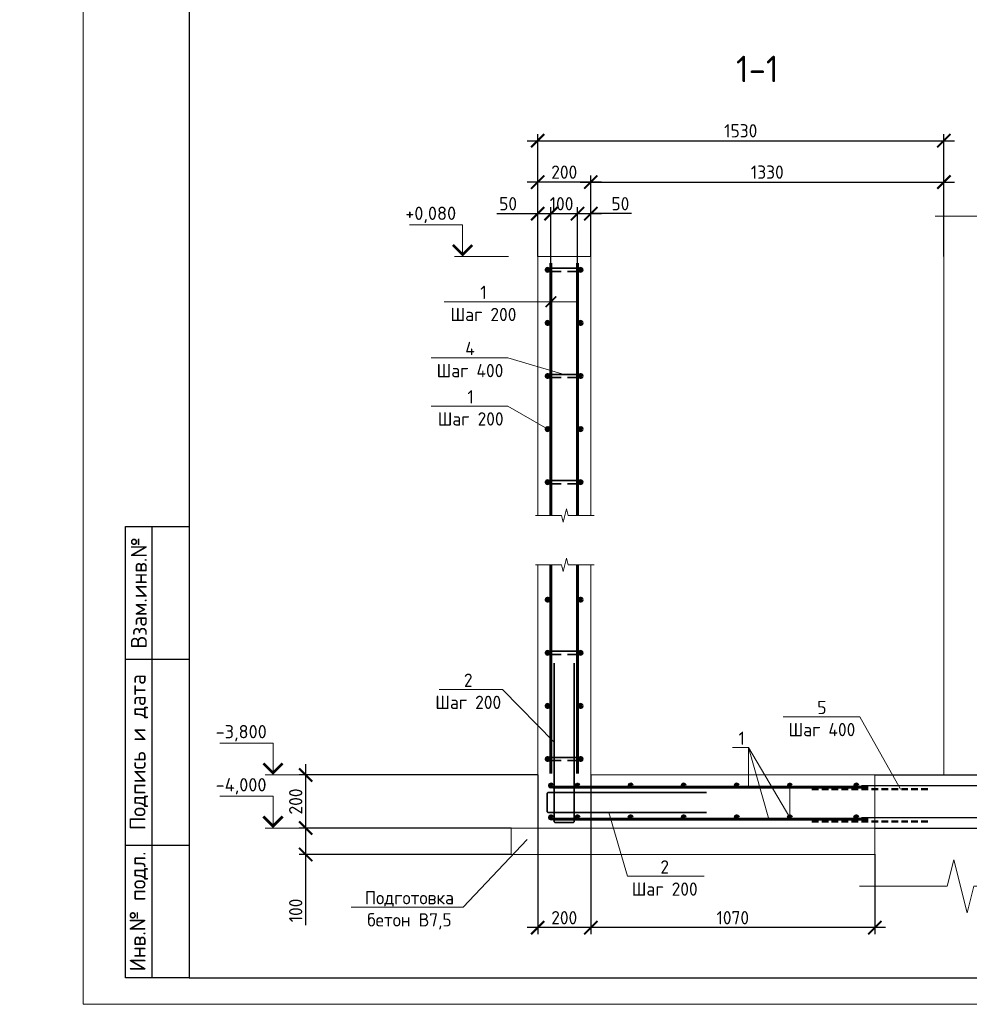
# Model space of a CAD drawing. Header units: millimetres. Extents: x 130535 to 1380046, y -52734 to 121434.
# Tile 25 of 64: x 473498 to 491385, y -7790 to 10755. Entities that reach past the tile are written whole.
import ezdxf
from ezdxf import colors
from ezdxf.entities.mleader import LeaderData, LeaderLine
from ezdxf.enums import TextEntityAlignment as Align
from ezdxf.math import Vec2, Vec3

# ---------------------------------------------------------------- set-up
doc = ezdxf.new("R2010")
doc.units = ezdxf.units.MM
doc.linetypes.add('DASHED2', pattern=[0.375, 0.25, -0.125])
doc.layers.get('DEFPOINTS').update_dxf_attribs({"color": 1, "lineweight": 0})
for name, color, linetype, lineweight in [('Основная 0.35', 200, 'Continuous', 35), ('Основная 0.60', 142, 'Continuous', 60), ('РАЗМЕРЫ', 1, 'Continuous', 9), ('Разрез жилая часть$0$Отметки', 1, 'Continuous', 20), ('Символы 0.20', 1, 'Continuous', 20), ('Текст', 7, 'Continuous', 25), ('Текст 5.00', 82, 'Continuous', 50), ('Тонкая', 81, 'Continuous', 20), ('Тонкая 0.20', 30, 'Continuous', 20), ('ТОНКИЕ', 7, 'Continuous', 9)]:
    doc.layers.add(name, color=color, linetype=linetype, lineweight=lineweight)
doc.layers.add('ТОЛСТЫЕ_ОСНОВНЫЕ', color=6, linetype='Continuous')
doc.styles.add('GOST-2.304_Type-B', font='GOST Common.ttf')
doc.styles.add('style1', font='GOST Common.ttf', dxfattribs={"height": 500})
doc.styles.add('ГОСТ', font='isocpeur.ttf')
doc.dimstyles.new('СПДС', dxfattribs={"dimscale": 100, "dimtxt": 2.5, "dimasz": 2.5, "dimexe": 1.25, "dimexo": 0, "dimtad": 1, "dimdec": 0, "dimtxsty": 'GOST-2.304_Type-B', "dimblk": 'ARCHTICK', "dimcen": 2.5, "dimdle": 2, "dimadec": 0, "dimazin": 2, "dimtfac": 0.75, "dimtdec": 0, "dimtmove": 1, "dimatfit": 3, "dimfxl": 1, "dimtolj": 1, "dimarcsym": 1})

# ---------------------------------------------------------------- blocks, each defined once
blk = doc.blocks.new('*U5')
at = {"layer": 'ТОЛСТЫЕ_ОСНОВНЫЕ'}
for p, q in [((8, 5), (8, 90)), ((8, 90), (20, 90)), ((13, 5), (13, 90)), ((8, 65), (20, 65)), ((8, 30), (20, 30)), ((20, 5), (8, 5))]:
    blk.add_line(p, q, dxfattribs=at)
at = {"layer": 'ТОЛСТЫЕ_ОСНОВНЫЕ', "color": 6}
blk.add_lwpolyline([(20, 5), (589, 5), (589, 415), (20, 415)], close=True, dxfattribs=at)
at = {"layer": 'ТОНКИЕ'}
blk.add_lwpolyline([(0, 0), (594, 0), (594, 420), (0, 420)], close=True, dxfattribs=at)
at = {"layer": 'Текст', "style": 'style1'}
for s, p in [('Взам.инв.№', (10.5, 77.5)), ('Подпись и дата', (10.5, 47.5)), ('Инв.№ подл.', (10.5, 17.5))]:
    blk.add_text(s, height=3, rotation=90, dxfattribs=at).set_placement(p, align=Align.MIDDLE)
blk = doc.blocks.new('_None')
blk = doc.blocks.new('_ArchTick')
at = {"color": 0, "linetype": 'ByBlock', "const_width": 0.15}
blk.add_lwpolyline([(-0.5, -0.5), (0.5, 0.5)], dxfattribs=at)
blk = doc.blocks.new('*D264')
at = {"layer": 'DEFPOINTS', "color": 0, "linetype": 'Continuous', "lineweight": 0, "transparency": 16777216}
for p in [(489355, -4270), (493548, -4270), (489605, -4470)]:
    blk.add_point(p, dxfattribs=at)
at = {"layer": 'РАЗМЕРЫ', "color": 0, "linetype": 'Continuous', "lineweight": -2, "transparency": 16777216}
for p, q in [((493548, -4670), (493548, -4070)), ((489355, -4270), (493673, -4270)), ((489605, -4470), (493673, -4470)), ((493548, -5377), (493548, -4470))]:
    blk.add_line(p, q, dxfattribs=at)
at = {"layer": 'РАЗМЕРЫ', "color": 0, "linetype": 'Continuous', "lineweight": -2, "transparency": 16777216, "xscale": 250, "yscale": 250, "zscale": 250}
for p, rotation in [((493548, -4270), 90), ((493548, -4470), 270)]:
    blk.add_blockref('_ArchTick', p, dxfattribs=dict(at, rotation=rotation))
at = {"layer": 'РАЗМЕРЫ', "color": 0, "linetype": 'Continuous', "lineweight": 0, "transparency": 16777216, "insert": (493360, -5164), "char_height": 250, "attachment_point": 5, "rotation": 90, "style": 'GOST-2.304_Type-B'}
blk.add_mtext('\\A1;50', dxfattribs=at)
blk = doc.blocks.new('*D265')
at = {"layer": 'DEFPOINTS', "color": 0, "linetype": 'Continuous', "lineweight": 0, "transparency": 16777216}
for p in [(489355, -3670), (493548, -3670), (489355, -4270)]:
    blk.add_point(p, dxfattribs=at)
at = {"layer": 'РАЗМЕРЫ', "color": 0, "linetype": 'Continuous', "lineweight": -2, "transparency": 16777216}
for p, q in [((493548, -4470), (493548, -3470)), ((489355, -3670), (493673, -3670)), ((489355, -4270), (493673, -4270))]:
    blk.add_line(p, q, dxfattribs=at)
at = {"layer": 'РАЗМЕРЫ', "color": 0, "linetype": 'Continuous', "lineweight": -2, "transparency": 16777216, "xscale": 250, "yscale": 250, "zscale": 250}
for p, rotation in [((493548, -3670), 90), ((493548, -4270), 270)]:
    blk.add_blockref('_ArchTick', p, dxfattribs=dict(at, rotation=rotation))
at = {"layer": 'РАЗМЕРЫ', "color": 0, "linetype": 'Continuous', "lineweight": 0, "transparency": 16777216, "insert": (493360, -3970), "char_height": 250, "attachment_point": 5, "rotation": 90, "style": 'GOST-2.304_Type-B'}
blk.add_mtext('\\A1;100', dxfattribs=at)
blk = doc.blocks.new('*D266')
at = {"layer": 'DEFPOINTS', "color": 0, "linetype": 'Continuous', "lineweight": 0, "transparency": 16777216}
for p in [(489605, -3470), (493548, -3470), (489355, -3670)]:
    blk.add_point(p, dxfattribs=at)
at = {"layer": 'РАЗМЕРЫ', "color": 0, "linetype": 'Continuous', "lineweight": -2, "transparency": 16777216}
for p, q in [((493548, -2549), (493548, -3470)), ((493548, -3870), (493548, -3270)), ((489605, -3470), (493673, -3470)), ((489355, -3670), (493673, -3670))]:
    blk.add_line(p, q, dxfattribs=at)
at = {"layer": 'РАЗМЕРЫ', "color": 0, "linetype": 'Continuous', "lineweight": -2, "transparency": 16777216, "xscale": 250, "yscale": 250, "zscale": 250}
for p, rotation in [((493548, -3470), 90), ((493548, -3670), 270)]:
    blk.add_blockref('_ArchTick', p, dxfattribs=dict(at, rotation=rotation))
at = {"layer": 'РАЗМЕРЫ', "color": 0, "linetype": 'Continuous', "lineweight": 0, "transparency": 16777216, "insert": (493360, -2761), "char_height": 250, "attachment_point": 5, "rotation": 90, "style": 'GOST-2.304_Type-B'}
blk.add_mtext('\\A1;50', dxfattribs=at)
blk = doc.blocks.new('*D267')
at = {"layer": 'DEFPOINTS', "color": 0, "linetype": 'Continuous', "lineweight": 0, "transparency": 16777216}
for p in [(483505, 7102), (483255, 6294), (483505, 6169)]:
    blk.add_point(p, dxfattribs=at)
at = {"layer": 'РАЗМЕРЫ', "color": 0, "linetype": 'Continuous', "lineweight": -2, "transparency": 16777216}
for p, q in [((482485, 7102), (483255, 7102)), ((483055, 7102), (483705, 7102)), ((483255, 6294), (483255, 7227)), ((483505, 6169), (483505, 7227))]:
    blk.add_line(p, q, dxfattribs=at)
at = {"layer": 'РАЗМЕРЫ', "color": 0, "linetype": 'Continuous', "lineweight": -2, "transparency": 16777216, "xscale": 250, "yscale": 250, "zscale": 250, "rotation": 180}
blk.add_blockref('_ArchTick', (483255, 7102), dxfattribs=at)
at = {"layer": 'РАЗМЕРЫ', "color": 0, "linetype": 'Continuous', "lineweight": -2, "transparency": 16777216, "xscale": 250, "yscale": 250, "zscale": 250}
blk.add_blockref('_ArchTick', (483505, 7102), dxfattribs=at)
at = {"layer": 'РАЗМЕРЫ', "color": 0, "linetype": 'Continuous', "lineweight": 0, "transparency": 16777216, "insert": (482698, 7289), "char_height": 250, "attachment_point": 5, "style": 'GOST-2.304_Type-B'}
blk.add_mtext('\\A1;50', dxfattribs=at)
blk = doc.blocks.new('*D268')
at = {"layer": 'DEFPOINTS', "color": 0, "linetype": 'Continuous', "lineweight": 0, "transparency": 16777216}
for p in [(484005, 7102), (483505, 6169), (484005, 6169)]:
    blk.add_point(p, dxfattribs=at)
at = {"layer": 'РАЗМЕРЫ', "color": 0, "linetype": 'Continuous', "lineweight": -2, "transparency": 16777216}
for p, q in [((483305, 7102), (484205, 7102)), ((483505, 6169), (483505, 7227)), ((484005, 6169), (484005, 7227))]:
    blk.add_line(p, q, dxfattribs=at)
at = {"layer": 'РАЗМЕРЫ', "color": 0, "linetype": 'Continuous', "lineweight": -2, "transparency": 16777216, "xscale": 250, "yscale": 250, "zscale": 250, "rotation": 180}
blk.add_blockref('_ArchTick', (483505, 7102), dxfattribs=at)
at = {"layer": 'РАЗМЕРЫ', "color": 0, "linetype": 'Continuous', "lineweight": -2, "transparency": 16777216, "xscale": 250, "yscale": 250, "zscale": 250}
blk.add_blockref('_ArchTick', (484005, 7102), dxfattribs=at)
at = {"layer": 'РАЗМЕРЫ', "color": 0, "linetype": 'Continuous', "lineweight": 0, "transparency": 16777216, "insert": (483705, 7289), "char_height": 250, "attachment_point": 5, "style": 'GOST-2.304_Type-B'}
blk.add_mtext('\\A1;100', dxfattribs=at)
blk = doc.blocks.new('*D269')
at = {"layer": 'DEFPOINTS', "color": 0, "linetype": 'Continuous', "lineweight": 0, "transparency": 16777216}
for p in [(484255, 7102), (484005, 6169), (484255, 6294)]:
    blk.add_point(p, dxfattribs=at)
at = {"layer": 'РАЗМЕРЫ', "color": 0, "linetype": 'Continuous', "lineweight": -2, "transparency": 16777216}
for p, q in [((483805, 7102), (484455, 7102)), ((484005, 6169), (484005, 7227)), ((484255, 6294), (484255, 7227)), ((485025, 7102), (484255, 7102))]:
    blk.add_line(p, q, dxfattribs=at)
at = {"layer": 'РАЗМЕРЫ', "color": 0, "linetype": 'Continuous', "lineweight": -2, "transparency": 16777216, "xscale": 250, "yscale": 250, "zscale": 250, "rotation": 180}
blk.add_blockref('_ArchTick', (484005, 7102), dxfattribs=at)
at = {"layer": 'РАЗМЕРЫ', "color": 0, "linetype": 'Continuous', "lineweight": -2, "transparency": 16777216, "xscale": 250, "yscale": 250, "zscale": 250}
blk.add_blockref('_ArchTick', (484255, 7102), dxfattribs=at)
at = {"layer": 'РАЗМЕРЫ', "color": 0, "linetype": 'Continuous', "lineweight": 0, "transparency": 16777216, "insert": (484813, 7289), "char_height": 250, "attachment_point": 5, "style": 'GOST-2.304_Type-B'}
blk.add_mtext('\\A1;50', dxfattribs=at)
blk = doc.blocks.new('*D270')
at = {"layer": 'DEFPOINTS', "color": 0, "linetype": 'Continuous', "lineweight": 0, "transparency": 16777216}
for p in [(484255, -3470), (489605, -4961), (484255, -6346)]:
    blk.add_point(p, dxfattribs=at)
at = {"layer": 'РАЗМЕРЫ', "color": 0, "linetype": 'Continuous', "lineweight": -2, "transparency": 16777216}
for p, q in [((484255, -3470), (484255, -6471)), ((489605, -4961), (489605, -6471)), ((489805, -6346), (484055, -6346))]:
    blk.add_line(p, q, dxfattribs=at)
at = {"layer": 'РАЗМЕРЫ', "color": 0, "linetype": 'Continuous', "lineweight": -2, "transparency": 16777216, "xscale": 250, "yscale": 250, "zscale": 250, "rotation": 180}
blk.add_blockref('_ArchTick', (484255, -6346), dxfattribs=at)
at = {"layer": 'РАЗМЕРЫ', "color": 0, "linetype": 'Continuous', "lineweight": -2, "transparency": 16777216, "xscale": 250, "yscale": 250, "zscale": 250}
blk.add_blockref('_ArchTick', (489605, -6346), dxfattribs=at)
at = {"layer": 'РАЗМЕРЫ', "color": 0, "linetype": 'Continuous', "lineweight": 0, "transparency": 16777216, "insert": (486930, -6159), "char_height": 250, "attachment_point": 5, "style": 'GOST-2.304_Type-B'}
blk.add_mtext('\\A1;1070', dxfattribs=at)
blk = doc.blocks.new('*D271')
at = {"layer": 'DEFPOINTS', "color": 0, "linetype": 'Continuous', "lineweight": 0, "transparency": 16777216}
for p in [(483255, -3470), (484255, -3470), (483255, -6346)]:
    blk.add_point(p, dxfattribs=at)
at = {"layer": 'РАЗМЕРЫ', "color": 0, "linetype": 'Continuous', "lineweight": -2, "transparency": 16777216}
for p, q in [((483255, -3470), (483255, -6471)), ((484255, -3470), (484255, -6471)), ((484455, -6346), (483055, -6346))]:
    blk.add_line(p, q, dxfattribs=at)
at = {"layer": 'РАЗМЕРЫ', "color": 0, "linetype": 'Continuous', "lineweight": -2, "transparency": 16777216, "xscale": 250, "yscale": 250, "zscale": 250, "rotation": 180}
blk.add_blockref('_ArchTick', (483255, -6346), dxfattribs=at)
at = {"layer": 'РАЗМЕРЫ', "color": 0, "linetype": 'Continuous', "lineweight": -2, "transparency": 16777216, "xscale": 250, "yscale": 250, "zscale": 250}
blk.add_blockref('_ArchTick', (484255, -6346), dxfattribs=at)
at = {"layer": 'РАЗМЕРЫ', "color": 0, "linetype": 'Continuous', "lineweight": 0, "transparency": 16777216, "insert": (483755, -6159), "char_height": 250, "attachment_point": 5, "style": 'GOST-2.304_Type-B'}
blk.add_mtext('\\A1;200', dxfattribs=at)
blk = doc.blocks.new('*D272')
at = {"layer": 'DEFPOINTS', "color": 0, "linetype": 'Continuous', "lineweight": 0, "transparency": 16777216}
for p in [(478885, -4470), (482755, -4470), (482755, -4970)]:
    blk.add_point(p, dxfattribs=at)
at = {"layer": 'РАЗМЕРЫ', "color": 0, "linetype": 'Continuous', "lineweight": -2, "transparency": 16777216}
for p, q in [((478885, -5170), (478885, -4270)), ((482755, -4470), (478760, -4470)), ((482755, -4970), (478760, -4970)), ((478885, -6297), (478885, -4970))]:
    blk.add_line(p, q, dxfattribs=at)
at = {"layer": 'РАЗМЕРЫ', "color": 0, "linetype": 'Continuous', "lineweight": -2, "transparency": 16777216, "xscale": 250, "yscale": 250, "zscale": 250}
for p, rotation in [((478885, -4470), 90), ((478885, -4970), 270)]:
    blk.add_blockref('_ArchTick', p, dxfattribs=dict(at, rotation=rotation))
at = {"layer": 'РАЗМЕРЫ', "color": 0, "linetype": 'Continuous', "lineweight": 0, "transparency": 16777216, "insert": (478697, -6022), "char_height": 250, "attachment_point": 5, "rotation": 90, "style": 'GOST-2.304_Type-B'}
blk.add_mtext('\\A1;100', dxfattribs=at)
blk = doc.blocks.new('*D273')
at = {"layer": 'DEFPOINTS', "color": 0, "linetype": 'Continuous', "lineweight": 0, "transparency": 16777216}
for p in [(478885, -3470), (483255, -3470), (482755, -4470)]:
    blk.add_point(p, dxfattribs=at)
at = {"layer": 'РАЗМЕРЫ', "color": 0, "linetype": 'Continuous', "lineweight": -2, "transparency": 16777216}
for p, q in [((478885, -4670), (478885, -3270)), ((483255, -3470), (478760, -3470)), ((482755, -4470), (478760, -4470))]:
    blk.add_line(p, q, dxfattribs=at)
at = {"layer": 'РАЗМЕРЫ', "color": 0, "linetype": 'Continuous', "lineweight": -2, "transparency": 16777216, "xscale": 250, "yscale": 250, "zscale": 250}
for p, rotation in [((478885, -3470), 90), ((478885, -4470), 270)]:
    blk.add_blockref('_ArchTick', p, dxfattribs=dict(at, rotation=rotation))
at = {"layer": 'РАЗМЕРЫ', "color": 0, "linetype": 'Continuous', "lineweight": 0, "transparency": 16777216, "insert": (478697, -3970), "char_height": 250, "attachment_point": 5, "rotation": 90, "style": 'GOST-2.304_Type-B'}
blk.add_mtext('\\A1;200', dxfattribs=at)
blk = doc.blocks.new('*D261')
at = {"layer": 'DEFPOINTS', "color": 0, "linetype": 'Continuous', "lineweight": 0, "transparency": 16777216}
for p in [(483255, 7696), (483255, 6294), (484255, 6294)]:
    blk.add_point(p, dxfattribs=at)
at = {"layer": 'РАЗМЕРЫ', "color": 0, "linetype": 'Continuous', "lineweight": -2, "transparency": 16777216}
for p, q in [((483255, 6294), (483255, 7821)), ((484255, 6294), (484255, 7821)), ((484455, 7696), (483055, 7696))]:
    blk.add_line(p, q, dxfattribs=at)
at = {"layer": 'РАЗМЕРЫ', "color": 0, "linetype": 'Continuous', "lineweight": -2, "transparency": 16777216, "xscale": 250, "yscale": 250, "zscale": 250, "rotation": 180}
blk.add_blockref('_ArchTick', (483255, 7696), dxfattribs=at)
at = {"layer": 'РАЗМЕРЫ', "color": 0, "linetype": 'Continuous', "lineweight": -2, "transparency": 16777216, "xscale": 250, "yscale": 250, "zscale": 250}
blk.add_blockref('_ArchTick', (484255, 7696), dxfattribs=at)
at = {"layer": 'РАЗМЕРЫ', "color": 0, "linetype": 'Continuous', "lineweight": 0, "transparency": 16777216, "insert": (483755, 7884), "char_height": 250, "attachment_point": 5, "style": 'GOST-2.304_Type-B'}
blk.add_mtext('\\A1;200', dxfattribs=at)
blk = doc.blocks.new('*D262')
at = {"layer": 'DEFPOINTS', "color": 0, "linetype": 'Continuous', "lineweight": 0, "transparency": 16777216}
for p in [(490905, 7696), (484255, 6294), (490905, 6294)]:
    blk.add_point(p, dxfattribs=at)
at = {"layer": 'РАЗМЕРЫ', "color": 0, "linetype": 'Continuous', "lineweight": -2, "transparency": 16777216}
for p, q in [((484255, 6294), (484255, 7821)), ((490905, 6294), (490905, 7821)), ((484055, 7696), (491105, 7696))]:
    blk.add_line(p, q, dxfattribs=at)
at = {"layer": 'РАЗМЕРЫ', "color": 0, "linetype": 'Continuous', "lineweight": -2, "transparency": 16777216, "xscale": 250, "yscale": 250, "zscale": 250, "rotation": 180}
blk.add_blockref('_ArchTick', (484255, 7696), dxfattribs=at)
at = {"layer": 'РАЗМЕРЫ', "color": 0, "linetype": 'Continuous', "lineweight": -2, "transparency": 16777216, "xscale": 250, "yscale": 250, "zscale": 250}
blk.add_blockref('_ArchTick', (490905, 7696), dxfattribs=at)
at = {"layer": 'РАЗМЕРЫ', "color": 0, "linetype": 'Continuous', "lineweight": 0, "transparency": 16777216, "insert": (487580, 7884), "char_height": 250, "attachment_point": 5, "style": 'GOST-2.304_Type-B'}
blk.add_mtext('\\A1;1330', dxfattribs=at)
blk = doc.blocks.new('*D263')
at = {"layer": 'DEFPOINTS', "color": 0, "linetype": 'Continuous', "lineweight": 0, "transparency": 16777216}
for p in [(490905, 8476), (483255, 6294), (490905, 6294)]:
    blk.add_point(p, dxfattribs=at)
at = {"layer": 'РАЗМЕРЫ', "color": 0, "linetype": 'Continuous', "lineweight": -2, "transparency": 16777216}
for p, q in [((483255, 6294), (483255, 8601)), ((490905, 6294), (490905, 8601)), ((483055, 8476), (491105, 8476))]:
    blk.add_line(p, q, dxfattribs=at)
at = {"layer": 'РАЗМЕРЫ', "color": 0, "linetype": 'Continuous', "lineweight": -2, "transparency": 16777216, "xscale": 250, "yscale": 250, "zscale": 250, "rotation": 180}
blk.add_blockref('_ArchTick', (483255, 8476), dxfattribs=at)
at = {"layer": 'РАЗМЕРЫ', "color": 0, "linetype": 'Continuous', "lineweight": -2, "transparency": 16777216, "xscale": 250, "yscale": 250, "zscale": 250}
blk.add_blockref('_ArchTick', (490905, 8476), dxfattribs=at)
at = {"layer": 'РАЗМЕРЫ', "color": 0, "linetype": 'Continuous', "lineweight": 0, "transparency": 16777216, "insert": (487080, 8663), "char_height": 250, "attachment_point": 5, "style": 'GOST-2.304_Type-B'}
blk.add_mtext('\\A1;1530', dxfattribs=at)

msp = doc.modelspace()

# ---------------------------------------------------------------- linework, layer by layer
at = {"linetype": 'DASHED2', "lineweight": 50, "ltscale": 500}
for p, q in [((490604.6, -3739.8), (488384.7, -3739.8)), ((490604.6, -4349.8), (488384.7, -4349.8))]:
    msp.add_line(p, q, dxfattribs=at)
at = {"linetype": 'ByBlock', "lineweight": 20, "ltscale": 0.5}
msp.add_lwpolyline([(489316.1, -5567.3), (490967.6, -5567.3), (491092.6, -5067.3), (491342.6, -6067.3), (491467.6, -5567.3), (492908.5, -5567.3)], dxfattribs=at)
at = {"layer": 'Основная 0.35'}
for p, q in [((483444.6, 6074), (484064.6, 6074)), ((483444.6, 6014), (483694.6, 6014)), ((484064.6, 6014), (483814.6, 6014)), ((483444.6, 4074), (484064.6, 4074)), ((483444.6, 4014), (483694.6, 4014)), ((484064.6, 4014), (483814.6, 4014)), ((483444.6, 2074), (484064.6, 2074)), ((483444.6, 2014), (483694.6, 2014)), ((484064.6, 2014), (483814.6, 2014)), ((483444.6, -1139.8), (484064.6, -1139.8)), ((483444.6, -1199.8), (483694.6, -1199.8)), ((484064.6, -1199.8), (483814.6, -1199.8)), ((483444.6, -3139.8), (484064.6, -3139.8)), ((483444.6, -3199.8), (483694.6, -3199.8)), ((484064.6, -3199.8), (483814.6, -3199.8))]:
    msp.add_line(p, q, dxfattribs=at)
for points in [[(483564.6, -1366.7), (483564.6, -4341.7, 0.4142136), (483589.6, -4366.7), (483919.6, -4366.7, 0.4142136), (483944.6, -4341.7), (483944.6, -1366.7)], [(486432.1, -3800.3), (483457.1, -3800.3, 0.4142136), (483432.1, -3825.3), (483432.1, -4155.3, 0.4142136), (483457.1, -4180.3), (486432.1, -4180.3)]]:
    msp.add_lwpolyline(points, format="xyb", dxfattribs=at)
for centre, start, end in [((483444.6, 6044), 90, 270), ((484064.6, 6044), 270, 90), ((483444.6, 2044), 90, 270), ((484064.6, 2044), 270, 90), ((483444.6, -1169.8), 90, 270), ((484064.6, -1169.8), 270, 90), ((483444.6, -3169.8), 90, 270), ((484064.6, -3169.8), 270, 90)]:
    msp.add_arc(centre, 30, start, end, dxfattribs=at)
at = {"layer": 'Основная 0.60'}
for p, q in [((483504.6, 1416.7), (483504.6, 6169)), ((484004.6, 1416.7), (484004.6, 6169)), ((483504.6, -3444.8), (483504.6, 485.7)), ((484004.6, -3444.8), (484004.6, 485.7)), ((483538.4, -3699.8), (489479.6, -3699.8)), ((483538.4, -4299.8), (489479.6, -4299.8))]:
    msp.add_line(p, q, dxfattribs=at)
for centre in [(483444.6, 6044), (484064.6, 6044), (483444.6, 5044), (484064.6, 5044), (483444.6, 4044), (484064.6, 4044), (483444.6, 3044), (484064.6, 3044), (483444.6, 2044), (484064.6, 2044), (483444.6, -169.8), (484064.6, -169.8), (483444.6, -1169.8), (484064.6, -1169.8), (483444.6, -2169.8), (484064.6, -2169.8), (483444.6, -3169.8), (484064.6, -3169.8), (483504.6, -3669.8), (484004.6, -3669.8), (485004.6, -3669.8), (486004.6, -3669.8), (487004.6, -3669.8), (487004.6, -3669.8), (488004.6, -3669.8), (489254.6, -3669.8), (483504.6, -4269.8), (484004.6, -4269.8), (485004.6, -4269.8), (486004.6, -4269.8), (487004.6, -4269.8), (487004.6, -4269.8), (488004.6, -4269.8), (489254.6, -4269.8)]:
    msp.add_circle(centre, 30, dxfattribs=at)
at = {"layer": 'РАЗМЕРЫ', "linetype": 'Continuous', "lineweight": 0}
for p, q in [((482593.9, -1861.1), (483564.6, -2854.2)), ((487223, -2953.8), (487223, -3699.8)), ((487223, -2953.8), (487606, -4299.8)), ((492631.4, -3469.8), (489604.6, -3469.8)), ((489604.6, -3469.8), (489604.6, -5567.3))]:
    msp.add_line(p, q, dxfattribs=at)
at = {"layer": 'РАЗМЕРЫ', "color": 3, "linetype": 'Continuous', "lineweight": 0}
msp.add_line((480456.2, -4469.8), (478269.7, -4469.8), dxfattribs=at)
at = {"layer": 'Символы 0.20', "color": 1, "linetype": 'Continuous', "lineweight": 20, "ltscale": 100}
for p, q in [((481840.9, 6894), (480840.9, 6894)), ((482707, 6294), (481840.9, 6294)), ((478269.7, -2869.8), (477269.7, -2869.8)), ((479135.8, -3469.8), (478269.7, -3469.8)), ((478269.7, -3869.8), (477269.7, -3869.8))]:
    msp.add_line(p, q, dxfattribs=at)
at = {"layer": 'Символы 0.20', "color": 1, "linetype": 'Continuous', "lineweight": 20, "ltscale": 10000}
for p, q in [((481690.9, 6294), (481990.9, 6294)), ((478119.7, -3469.8), (478419.7, -3469.8)), ((478119.7, -4469.8), (478419.7, -4469.8))]:
    msp.add_line(p, q, dxfattribs=at)
for points in [[(481840.9, 6294), (481840.9, 6894)], [(478269.7, -3469.8), (478269.7, -2869.8)], [(478269.7, -4469.8), (478269.7, -3869.8)]]:
    msp.add_lwpolyline(points, dxfattribs=at)
at = {"layer": 'Символы 0.20', "color": 1, "linetype": 'Continuous', "lineweight": 20, "ltscale": 10000, "const_width": 50}
for points in [[(482023.2, 6511.7), (481840.9, 6329.4), (481658.6, 6511.7)], [(478452, -3252.1), (478269.7, -3434.4), (478087.3, -3252.1)], [(478452, -4252.1), (478269.7, -4434.4), (478087.3, -4252.1)]]:
    msp.add_lwpolyline(points, dxfattribs=at)
at = {"layer": 'Символы 0.20'}
msp.add_lwpolyline([(482593.9, -1861.1), (481399.3, -1861.1)], dxfattribs=at)
at = {"layer": 'Тонкая'}
for points in [[(492800.2, 7057.7), (492650.2, 7057.7), (491820.7, 7057.7), (491758.2, 7307.7), (491633.2, 6807.7), (491570.7, 7057.7), (490741.1, 7057.7), (490741.1, 7057.7)], [(484317.1, 1416.7), (484242.1, 1416.7), (483827.3, 1416.7), (483796.1, 1541.7), (483733.6, 1291.7), (483702.3, 1416.7), (483287.6, 1416.7), (483212.6, 1416.7)], [(484317.1, 485.7), (484242.1, 485.7), (483827.3, 485.7), (483796.1, 610.7), (483733.6, 360.7), (483702.3, 485.7), (483287.6, 485.7), (483212.6, 485.7)]]:
    msp.add_lwpolyline(points, dxfattribs=at)
at = {"layer": 'Тонкая 0.20'}
for p, q in [((490904.6, 6846.5), (490904.6, -3469.8)), ((484254.6, 6294), (483254.6, 6294)), ((483254.6, 6294), (483254.6, 1416.7)), ((484254.6, 1416.7), (484254.6, 6294)), ((483254.6, 2694.8), (483254.6, 1416.7)), ((484254.6, 1416.7), (484254.6, 2694.8)), ((483254.6, 485.7), (483254.6, -3444.8)), ((483254.6, 485.7), (483254.6, -4469.8)), ((484254.6, -3469.8), (484254.6, 485.7)), ((484254.6, -3444.8), (484254.6, 485.7)), ((489604.6, -3469.8), (484254.6, -3469.8)), ((489604.6, -4469.8), (489604.6, -3469.8)), ((481754.6, -4469.8), (481254.6, -4469.8)), ((482754.6, -4469.8), (489604.6, -4469.8)), ((482754.6, -4469.8), (482754.6, -4969.8)), ((482754.6, -4969.8), (489604.6, -4969.8))]:
    msp.add_line(p, q, dxfattribs=at)

# ---------------------------------------------------------------- block references
at = {"xscale": 100, "yscale": 100, "zscale": 100}
msp.add_blockref('*U5', (474692.4, -7790.1), dxfattribs=at)
msp.add_blockref('*U5', (474692.4, -7790.1), dxfattribs=at)

# ---------------------------------------------------------------- texts
at = {"layer": 'Разрез жилая часть$0$Отметки', "linetype": 'Continuous', "lineweight": 25, "ltscale": 100, "style": 'ГОСТ'}
for s, p in [('+0,080', (480760.9, 6984)), ('-3,800', (477189.7, -2779.8)), ('-4,000', (477189.7, -3779.8))]:
    msp.add_text(s, height=250, dxfattribs=at).set_placement(p)
at = {"layer": 'Символы 0.20', "insert": (481946.8, -1561.1), "char_height": 250, "attachment_point": 2, "style": 'GOST-2.304_Type-B'}
msp.add_mtext('2\\PШаг 200', dxfattribs=at)
at = {"layer": 'Текст 5.00', "style": 'GOST-2.304_Type-B'}
msp.add_text('1-1', height=500, dxfattribs=at).set_placement((487392, 9826.6), align=Align.MIDDLE_CENTER)

# ---------------------------------------------------------------- dimensions: what is measured, and where the dimension line sits
at = {"layer": 'РАЗМЕРЫ', "color": 3, "linetype": 'Continuous', "lineweight": 0}
for base, p1, p2, angle, picture, middle in [((490904.6, 8475.8), (483254.6, 6294), (490904.6, 6294), 180, '*D263', (487079.6, 8663.3)), ((483254.6, 7696.5), (484254.6, 6294), (483254.6, 6294), 180, '*D261', (483754.6, 7884)), ((490904.6, 7696.5), (484254.6, 6294), (490904.6, 6294), 180, '*D262', (487579.6, 7884)), ((478884.8, -3469.8), (482754.6, -4469.8), (483254.6, -3469.8), 90, '*D273', (478697.3, -3969.8))]:
    dim = msp.add_linear_dim(base=base, p1=p1, p2=p2, angle=angle, dimstyle='СПДС', override={"dimlfac": 0.2}, dxfattribs=at)
    dim.commit()
    dim.dimension.update_dxf_attribs({"geometry": picture, "text_midpoint": middle})
for base, p1, p2, picture, middle in [((483504.6, 7101.6), (483254.6, 6294), (483504.6, 6169), '*D267', (482697.9, 7071.6)), ((484004.6, 7101.6), (483504.6, 6169), (484004.6, 6169), '*D268', (483704.6, 7101.6)), ((484254.6, 7101.6), (484004.6, 6169), (484254.6, 6294), '*D269', (484812.8, 7070.6))]:
    dim = msp.add_linear_dim(base=base, p1=p1, p2=p2, dimstyle='СПДС', override={"dimlfac": 0.2}, dxfattribs=at)
    dim.commit()
    dim.dimension.update_dxf_attribs({"geometry": picture, "text_midpoint": middle, "dimtype": 160})
for base, p1, p2, picture, middle in [((493547.7, -3469.8), (489354.6, -3669.8), (489604.6, -3469.8), '*D266', (493566.5, -2761.2)), ((493547.7, -4269.8), (489604.6, -4469.8), (489354.6, -4269.8), '*D264', (493496.1, -5164.4))]:
    dim = msp.add_linear_dim(base=base, p1=p1, p2=p2, angle=90, text='50', dimstyle='СПДС', override={"dimlfac": 0.2}, dxfattribs=at)
    dim.commit()
    dim.dimension.update_dxf_attribs({"geometry": picture, "text_midpoint": middle, "dimtype": 160})
for base, p1, p2, picture, middle in [((483254.6, -6346.2), (484254.6, -3469.8), (483254.6, -3469.8), '*D271', (483754.6, -6158.7)), ((484254.6, -6346.2), (489604.6, -4960.5), (484254.6, -3469.8), '*D270', (486929.6, -6158.7))]:
    dim = msp.add_linear_dim(base=base, p1=p1, p2=p2, dimstyle='СПДС', override={"dimlfac": 0.2}, dxfattribs=at)
    dim.commit()
    dim.dimension.update_dxf_attribs({"geometry": picture, "text_midpoint": middle})
dim = msp.add_linear_dim(base=(493547.7, -3669.8), p1=(489354.6, -4269.8), p2=(489354.6, -3669.8), angle=90, text='100', dimstyle='СПДС', override={"dimlfac": 0.2}, dxfattribs=at)
dim.commit()
dim.dimension.update_dxf_attribs({"geometry": '*D265', "text_midpoint": (493360.2, -3969.8)})
dim = msp.add_linear_dim(base=(478884.8, -4469.8), p1=(482754.6, -4969.8), p2=(482754.6, -4469.8), angle=90, dimstyle='СПДС', override={"dimlfac": 0.2}, dxfattribs=at)
dim.commit()
dim.dimension.update_dxf_attribs({"geometry": '*D272', "text_midpoint": (478640.9, -6022.1), "dimtype": 160})

# ---------------------------------------------------------------- leaders
at = {"layer": 'Символы 0.20', "ltscale": 100}
ml = msp.add_multileader_mtext('Standard', dxfattribs=at)
ml.set_content('Труба Тр\\Pниз трубы в уровне верха плиты', color=256, style='ГОСТ')
ml.set_leader_properties(color=256, linetype='ByLayer', lineweight=-1)
ml.set_arrow_properties(name='NONE')
ml.build(insert=Vec2(0, 0))
ml.multileader.update_dxf_attribs({"text_left_attachment_type": 6, "text_right_attachment_type": 6, "dogleg_length": 2.5, "arrow_head_size": 45, "scale": 100})
ctx = ml.context
ctx.base_point, ctx.scale, ctx.char_height, ctx.arrow_head_size, ctx.landing_gap_size, ctx.plane_origin = Vec3(439775.3, 9734), 100, 300, 45, 22.5, Vec3(433878.8, 6423.5)
ctx.left_attachment, ctx.right_attachment = 6, 6
notes = []
notes.append((ctx, [(1, (1, 1, 0), (439525.3, 9734), (1, 0), 250, [(0, [(438885.9, 8093.7)], 0, [])])]))
ctx.mtext.insert, ctx.mtext.width, ctx.mtext.flow_direction = Vec3(439797.8, 10124), 6576.024, 5
ml = msp.add_multileader_mtext('Standard', dxfattribs=at)
ml.set_content('Труба Тр\\Pниз трубы в уровне верха плиты', color=256, style='ГОСТ')
ml.set_leader_properties(color=256, linetype='ByLayer', lineweight=-1)
ml.set_arrow_properties(name='NONE')
ml.build(insert=Vec2(0, 0))
ml.multileader.update_dxf_attribs({"text_left_attachment_type": 6, "text_right_attachment_type": 6, "dogleg_length": 2.5, "arrow_head_size": 45, "scale": 100})
ctx = ml.context
ctx.base_point, ctx.scale, ctx.char_height, ctx.arrow_head_size, ctx.landing_gap_size, ctx.plane_origin = Vec3(374236, 9404.1), 100, 300, 45, 22.5, Vec3(368339.5, 6093.6)
ctx.left_attachment, ctx.right_attachment = 6, 6
notes.append((ctx, [(1, (1, 1, 0), (373986, 9404.1), (1, 0), 250, [(0, [(373346.6, 7763.7)], 0, [])])]))
ctx.mtext.insert, ctx.mtext.width, ctx.mtext.flow_direction = Vec3(374258.5, 9794.1), 6442.783, 5
ml = msp.add_multileader_mtext('Standard', dxfattribs=at)
ml.set_content('Щебень фр.20-40', color=256, style='ГОСТ')
ml.set_leader_properties(color=256, linetype='ByLayer', lineweight=-1)
ml.set_arrow_properties(name='NONE')
ml.build(insert=Vec2(0, 0))
ml.multileader.update_dxf_attribs({"text_left_attachment_type": 6, "text_right_attachment_type": 6, "dogleg_length": 2.5, "arrow_head_size": 45, "scale": 100})
ctx = ml.context
ctx.base_point, ctx.scale, ctx.char_height, ctx.arrow_head_size, ctx.landing_gap_size, ctx.plane_origin = Vec3(443794.3, 5890.3), 100, 300, 45, 22.5, Vec3(437897.8, 2579.9)
ctx.left_attachment, ctx.right_attachment = 6, 6
notes.append((ctx, [(1, (1, 1, 0), (443544.3, 5890.3), (1, 0), 250, [(0, [(441793.3, 7316.8)], 0, [])])]))
ctx.mtext.insert, ctx.mtext.width, ctx.mtext.flow_direction = Vec3(443816.8, 6280.3), 2129.129, 5
ml = msp.add_multileader_mtext('Standard', dxfattribs=at)
ml.set_content('Щебень фр.20-40', color=256, style='ГОСТ')
ml.set_leader_properties(color=256, linetype='ByLayer', lineweight=-1)
ml.set_arrow_properties(name='NONE')
ml.build(insert=Vec2(0, 0))
ml.multileader.update_dxf_attribs({"text_left_attachment_type": 6, "text_right_attachment_type": 6, "dogleg_length": 2.5, "arrow_head_size": 45, "scale": 100})
ctx = ml.context
ctx.base_point, ctx.scale, ctx.char_height, ctx.arrow_head_size, ctx.landing_gap_size, ctx.plane_origin = Vec3(378255, 5560.4), 100, 300, 45, 22.5, Vec3(372358.5, 2249.9)
ctx.left_attachment, ctx.right_attachment = 6, 6
notes.append((ctx, [(1, (1, 1, 0), (378005, 5560.4), (1, 0), 250, [(0, [(376254, 6986.9)], 0, [])])]))
ctx.mtext.insert, ctx.mtext.width, ctx.mtext.flow_direction = Vec3(378277.5, 5950.4), 2129.129, 5
at = {"layer": 'Символы 0.20'}
ml = msp.add_multileader_mtext('Standard', dxfattribs=at)
ml.set_content('1\\PШаг 200', color=256, style='GOST-2.304_Type-B')
ml.set_leader_properties(color=256, linetype='ByLayer', lineweight=-1)
ml.set_arrow_properties(name='ARCHTICK')
ml.build(insert=Vec2(0, 0))
ml.multileader.update_dxf_attribs({"text_left_attachment_type": 6, "text_right_attachment_type": 6, "dogleg_length": 1, "arrow_head_size": 200, "scale": 20})
ctx = ml.context
ctx.base_point, ctx.scale, ctx.char_height, ctx.arrow_head_size, ctx.landing_gap_size, ctx.plane_origin = Vec3(481632.1, 5444.2), 20, 250, 200, 9, Vec3(489154.6, 8530.5)
ctx.left_attachment, ctx.right_attachment, ctx.text_align_type = 6, 6, 1
notes.append((ctx, [(1, (1, 1, 0), (482935.7, 5444.2), (-1, 0), 100, [(1, [(483504.6, 5444.2), (484004.6, 5444.2)], 0, [])])]))
ctx.mtext.insert, ctx.mtext.alignment, ctx.mtext.flow_direction = Vec3(482233.9, 5744.2), 2, 5
ml = msp.add_multileader_mtext('Standard', dxfattribs=at)
ml.set_content('4\\PШаг 400', color=256, style='GOST-2.304_Type-B')
ml.set_leader_properties(color=256, linetype='ByLayer', lineweight=-1)
ml.set_arrow_properties(name='NONE')
ml.build(insert=Vec2(0, 0))
ml.multileader.update_dxf_attribs({"text_left_attachment_type": 6, "text_right_attachment_type": 6, "dogleg_length": 1, "arrow_head_size": 18, "scale": 20})
ctx = ml.context
ctx.base_point, ctx.scale, ctx.char_height, ctx.arrow_head_size, ctx.landing_gap_size, ctx.plane_origin = Vec3(481365.3, 4387.6), 20, 250, 18, 9, Vec3(489094.6, 3420.4)
ctx.left_attachment, ctx.right_attachment, ctx.text_align_type = 6, 6, 1
notes.append((ctx, [(0, (1, 1, 0), (482693.9, 4387.6), (-1, 0), 100, [(0, [(483754.6, 4074)], 0, [])])]))
ctx.mtext.insert, ctx.mtext.alignment, ctx.mtext.flow_direction = Vec3(481979.6, 4687.6), 2, 5
ml = msp.add_multileader_mtext('Standard', dxfattribs=at)
ml.set_content('1\\PШаг 200', color=256, style='GOST-2.304_Type-B')
ml.set_leader_properties(color=256, linetype='ByLayer', lineweight=-1)
ml.set_arrow_properties(name='NONE')
ml.build(insert=Vec2(0, 0))
ml.multileader.update_dxf_attribs({"text_left_attachment_type": 6, "text_right_attachment_type": 6, "dogleg_length": 1, "arrow_head_size": 18, "scale": 20})
ctx = ml.context
ctx.base_point, ctx.scale, ctx.char_height, ctx.arrow_head_size, ctx.landing_gap_size, ctx.plane_origin = Vec3(481390.3, 3477.4), 20, 250, 18, 9, Vec3(489094.6, 6130.2)
ctx.left_attachment, ctx.right_attachment, ctx.text_align_type = 6, 6, 1
notes.append((ctx, [(0, (1, 1, 0), (482693.9, 3477.4), (-1, 0), 100, [(0, [(483444.6, 3044)], 0, [])])]))
ctx.mtext.insert, ctx.mtext.alignment, ctx.mtext.flow_direction = Vec3(481992.1, 3777.4), 2, 5
ml = msp.add_multileader_mtext('Standard', dxfattribs=at)
ml.set_content('5\\PШаг 400', color=256, style='GOST-2.304_Type-B')
ml.set_leader_properties(color=256, linetype='ByLayer', lineweight=-1)
ml.set_arrow_properties(name='NONE')
ml.build(insert=Vec2(0, 0))
ml.multileader.update_dxf_attribs({"text_left_attachment_type": 6, "text_right_attachment_type": 6, "dogleg_length": 1, "arrow_head_size": 18, "scale": 20})
ctx = ml.context
ctx.base_point, ctx.scale, ctx.char_height, ctx.arrow_head_size, ctx.landing_gap_size, ctx.plane_origin = Vec3(487994.2, -2374.5), 20, 250, 18, 9, Vec3(491073.5, -1199.9)
ctx.left_attachment, ctx.right_attachment, ctx.text_align_type = 6, 6, 1
notes.append((ctx, [(0, (1, 1, 0), (489322.8, -2374.5), (-1, 0), 100, [(0, [(490086.3, -3739.8)], 0, [])])]))
ctx.mtext.insert, ctx.mtext.alignment, ctx.mtext.flow_direction = Vec3(488608.5, -2074.5), 2, 5
ml = msp.add_multileader_mtext('Standard', dxfattribs=at)
ml.set_content('1', color=256, style='GOST-2.304_Type-B')
ml.set_leader_properties(color=256, linetype='ByLayer', lineweight=-1)
ml.set_arrow_properties(name='NONE')
ml.build(insert=Vec2(0, 0))
ml.multileader.update_dxf_attribs({"text_left_attachment_type": 6, "text_right_attachment_type": 6, "dogleg_length": 1, "arrow_head_size": 18, "scale": 20})
ctx = ml.context
ctx.base_point, ctx.scale, ctx.char_height, ctx.arrow_head_size, ctx.landing_gap_size, ctx.plane_origin = Vec3(487030, -2953.8), 20, 250, 18, 9, Vec3(491521.3, 2250.2)
ctx.left_attachment, ctx.right_attachment = 6, 6
notes.append((ctx, [(0, (1, 1, 0), (487223, -2953.8), (-1, 0), 100, [(1, [(488004.6, -3669.8), (488004.6, -4269.8)], 0, [])])]))
ctx.mtext.insert, ctx.mtext.width, ctx.mtext.flow_direction = Vec3(487039, -2653.8), 28.429, 5
ml = msp.add_multileader_mtext('Standard', dxfattribs=at)
ml.set_content('2\\PШаг 200', color=256, style='GOST-2.304_Type-B')
ml.set_leader_properties(color=256, linetype='ByLayer', lineweight=-1)
ml.set_arrow_properties(name='NONE')
ml.build(insert=Vec2(0, 0))
ml.multileader.update_dxf_attribs({"text_left_attachment_type": 6, "text_right_attachment_type": 6, "dogleg_length": 1, "arrow_head_size": 18, "scale": 20})
ctx = ml.context
ctx.base_point, ctx.scale, ctx.char_height, ctx.arrow_head_size, ctx.landing_gap_size, ctx.plane_origin = Vec3(485045.8, -5378.4), 20, 250, 18, 9, Vec3(493989.1, 4.9)
ctx.left_attachment, ctx.right_attachment, ctx.text_align_type = 6, 6, 1
notes.append((ctx, [(1, (1, 1, 0), (484945.8, -5378.4), (1, 0), 100, [(0, [(484592.7, -4180.3)], 0, [])])]))
ctx.mtext.insert, ctx.mtext.alignment, ctx.mtext.flow_direction = Vec3(485647.6, -5078.4), 2, 5
ml = msp.add_multileader_mtext('Standard', dxfattribs=at)
ml.set_content('Подготовка\\Pбетон В7,5', color=256, style='GOST-2.304_Type-B')
ml.set_leader_properties(color=256, linetype='ByLayer', lineweight=-1)
ml.set_arrow_properties(name='NONE')
ml.build(insert=Vec2(0, 0))
ml.multileader.update_dxf_attribs({"text_left_attachment_type": 6, "text_right_attachment_type": 6, "dogleg_length": 1, "arrow_head_size": 18, "scale": 20})
ctx = ml.context
ctx.base_point, ctx.scale, ctx.char_height, ctx.arrow_head_size, ctx.landing_gap_size, ctx.plane_origin = Vec3(479930.9, -5957.4), 20, 250, 18, 9, Vec3(485695.7, -1938.2)
ctx.left_attachment, ctx.right_attachment, ctx.text_align_type = 6, 6, 1
notes.append((ctx, [(1, (1, 1, 0), (481848.9, -5957.4), (-1, 0), 100, [(0, [(483059.1, -4687)], 0, [])])]))
ctx.mtext.insert, ctx.mtext.alignment, ctx.mtext.flow_direction = Vec3(480839.9, -5657.4), 2, 5
for ctx, leaders in notes:
    for number, flags, end, landing, length, lines in leaders:
        leader = LeaderData()
        leader.index, (leader.has_last_leader_line, leader.has_dogleg_vector, leader.attachment_direction) = number, flags
        leader.last_leader_point, leader.dogleg_vector, leader.dogleg_length = Vec3(end), Vec3(landing), length
        for number, points, colour, breaks in lines:
            line = LeaderLine()
            line.index, line.vertices, line.color, line.breaks = number, Vec3.list(points), colors.encode_raw_color(colour), breaks
            leader.lines.append(line)
        ctx.leaders.append(leader)

doc.saveas('drawing.dxf')
